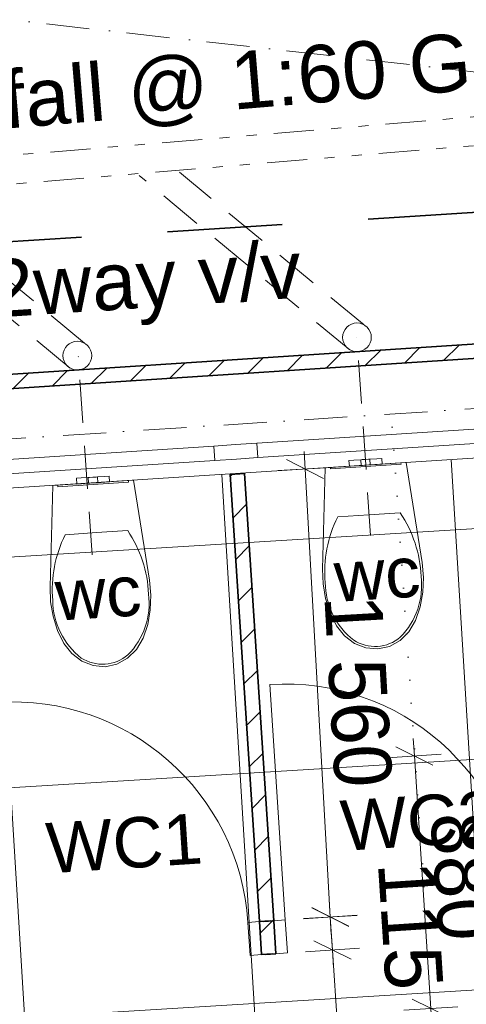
# Model space of a CAD drawing. Header units: millimetres. Extents: x -738537 to 1850049, y -250217 to 604013.
# Tile 106 of 204: x -134388 to -132834, y 87206 to 90628. Entities that reach past the tile are written whole.
import ezdxf

# ---------------------------------------------------------------- set-up
doc = ezdxf.new("R2010")
doc.units = ezdxf.units.MM
doc.header["$MEASUREMENT"] = 0
for name, pattern in [('Dense Dotted', [80, 0, -80]), ('Dot & Dashed', [280, 150, -60, 0, -70]), ('Hidden Line copy', [230, 150, -80]), ('Long Dashed', [700, 400, -300]), ('Triple Dashed', [390, 140, -60, 35, -60, 35, -60])]:
    doc.linetypes.add(name, pattern=pattern)
for name, color, linetype, lineweight in [('0_Pen_No__16', 8, 'Continuous', 20), ('A_FLOORS FINISH_Pen_No__128', 9, 'Continuous', 0), ('A_WALL LOAD_Pen_No__1', 214, 'Continuous', 35), ('A_WALL LOAD_Pen_No__3', 30, 'Continuous', 15), ('A_WALL LOAD_Pen_No__6', 7, 'Continuous', 5), ('B_FURN LOOSE_Pen_No__6', 7, 'Continuous', 5), ('C-GRID _Pen_No__5', 4, 'Continuous', 5), ('C_DIMS - GA_Pen_No__6', 7, 'Continuous', 5), ('SEWER LINE_Pen_No__1', 214, 'Continuous', 35), ('SEWER LINE_Pen_No__6', 7, 'Continuous', 5)]:
    doc.layers.add(name, color=color, linetype=linetype, lineweight=lineweight)
for name, color, linetype, lineweight, true_color in [('0_Pen_No__7', 7, 'Continuous', 5, 0x9f07ff), ('A_WALL LOAD_Pen_No__7', 7, 'Continuous', 5, 0x9f07ff), ('SEWER LINE_Pen_No__10', 7, 'Continuous', 20, 0x996633)]:
    doc.layers.add(name, color=color, linetype=linetype, lineweight=lineweight, true_color=true_color)
doc.layers.add('B_FURN LOOSE', color=7, linetype='Continuous')
doc.layers.add('C_DIMS - GA', color=7, linetype='Continuous')
doc.styles.add('GENERATED_STYLE_1', font='GOTHIC.TTF')
doc.styles.add('GENERATED_STYLE_2', font='arial.ttf')
doc.dimstyles.new('GENERATED_STYLE__1', dxfattribs={"dimtxt": 200, "dimasz": 95, "dimexe": 0.18, "dimexo": 90000, "dimgap": 0.09, "dimtad": 1, "dimdec": 0, "dimzin": 0, "dimdsep": 46, "dimtxsty": 'GENERATED_STYLE_1', "dimblk": 'ARROWHEAD_2', "dimblk1": 'ARROWHEAD_2', "dimblk2": 'ARROWHEAD_2', "dimcen": 0.09, "dimclrd": 7, "dimclre": 7, "dimclrt": 7, "dimadec": 0, "dimazin": 0, "dimtfac": 1, "dimtdec": 4, "dimtmove": 0, "dimatfit": 3, "dimfxl": 1, "dimtolj": 1, "dimtzin": 0, "dimarcsym": 0})
doc.dimstyles.new('GENERATED_STYLE__3', dxfattribs={"dimtxt": 200, "dimasz": 95, "dimexe": 0.18, "dimexo": 90000, "dimgap": 0.09, "dimtad": 1, "dimdec": 0, "dimzin": 0, "dimdsep": 46, "dimtxsty": 'GENERATED_STYLE_1', "dimblk": 'ARROWHEAD_2', "dimblk1": 'ARROWHEAD_2', "dimblk2": 'ARROWHEAD_2', "dimcen": 0.09, "dimclrd": 7, "dimclre": 7, "dimclrt": 7, "dimadec": 0, "dimazin": 0, "dimtfac": 1, "dimtdec": 4, "dimtmove": 2, "dimatfit": 3, "dimfxl": 1, "dimtolj": 1, "dimtzin": 0, "dimarcsym": 0})

# ---------------------------------------------------------------- blocks, each defined once
blk = doc.blocks.new('*D244')
at = {"layer": 'C_DIMS - GA_Pen_No__6', "color": 7, "linetype": 'Continuous', "lineweight": 5, "transparency": 16777216}
for p, q in [((-132887, 91855.5), (-132874.8, 91668.4)), ((-132777.3, 91862.7), (-132765, 91675.6)), ((-132849, 91826.7), (-132912.9, 91697.2)), ((-132803.1, 91704.4), (-132739.2, 91833.8)), ((-132771.2, 91769.1), (-132880.9, 91761.9)), ((-132710.2, 91773.1), (-132771.2, 91769.1)), ((-132880.9, 91761.9), (-132941.9, 91758))]:
    blk.add_line(p, q, dxfattribs=at)
at = {"layer": 'C_DIMS - GA_Pen_No__6', "color": 7, "lineweight": 5, "transparency": 16777216, "insert": (-133070.2, 91901.2), "char_height": 200, "attachment_point": 7, "rotation": 3.7408, "style": 'GENERATED_STYLE_1'}
blk.add_mtext('\\A1;{\\pql;\\fCentury Gothic|b0|i0|c0|p34;110}', dxfattribs=at)
blk = doc.blocks.new('ARROWHEAD_2')
at = {"color": 0, "linetype": 'Continuous', "lineweight": 0}
for p, q in [((-0.378, -0.655), (0.378, 0.655)), ((0, 0), (-1, 0))]:
    blk.add_line(p, q, dxfattribs=at)
blk = doc.blocks.new('*D247')
at = {"layer": 'C_DIMS - GA_Pen_No__6', "color": 7, "linetype": 'Continuous', "lineweight": 5, "transparency": 16777216}
for p, q in [((-133015, 88068.8), (-133019, 88129.8)), ((-132921.5, 88075), (-133108.6, 88062.7)), ((-132950.3, 88036.9), (-133079.7, 88100.8)), ((-132957.6, 87191.1), (-133015, 88068.8)), ((-133022.3, 87223), (-132892.9, 87159.2)), ((-132864.1, 87197.2), (-133051.2, 87185)), ((-132953.6, 87130.1), (-132957.6, 87191.1))]:
    blk.add_line(p, q, dxfattribs=at)
at = {"layer": 'C_DIMS - GA_Pen_No__6', "color": 7, "lineweight": 5, "transparency": 16777216, "insert": (-132961.7, 87866.4), "char_height": 200, "attachment_point": 7, "rotation": 273.7408, "style": 'GENERATED_STYLE_1'}
blk.add_mtext('\\A1;{\\pql;\\fCentury Gothic|b0|i0|c0|p34;880}', dxfattribs=at)
blk = doc.blocks.new('WC 24[25]', base_point=(-133184.2, 89079.6))
at = {"layer": 'B_FURN LOOSE_Pen_No__6', "color": 7, "linetype": 'Continuous', "lineweight": 5}
for p, q in [((-133201.5, 89098.5), (-133225.7, 89097)), ((-133196.8, 89098.9), (-133201.5, 89098.5)), ((-133200.2, 89078.6), (-133201.5, 89098.5)), ((-133185.5, 89099.6), (-133196.8, 89098.9)), ((-133174.2, 89100.3), (-133185.5, 89099.6)), ((-133169.5, 89100.6), (-133174.2, 89100.3)), ((-133145.3, 89102.2), (-133169.5, 89100.6)), ((-133168.2, 89080.7), (-133169.5, 89100.6)), ((-133128.6, 89103.3), (-133145.3, 89102.2)), ((-133127.3, 89083.4), (-133128.6, 89103.3)), ((-133225.7, 89097), (-133242.4, 89095.9)), ((-133241.1, 89075.9), (-133242.4, 89095.9)), ((-133224.4, 89077), (-133241.1, 89075.9)), ((-133200.2, 89078.6), (-133224.4, 89077)), ((-133195.5, 89078.9), (-133200.2, 89078.6)), ((-133184.2, 89079.6), (-133195.5, 89078.9)), ((-133172.9, 89080.4), (-133184.2, 89079.6)), ((-133168.2, 89080.7), (-133172.9, 89080.4)), ((-133144, 89082.3), (-133168.2, 89080.7)), ((-133127.3, 89083.4), (-133144, 89082.3)), ((-133281.6, 88899.8), (-133172.9, 88907)), ((-133172.9, 88907), (-133064.2, 88914.1))]:
    blk.add_line(p, q, dxfattribs=at)
at = {"layer": 'B_FURN LOOSE_Pen_No__6', "color": 7, "linetype": 'Continuous', "lineweight": 5, "flags": 128}
for points in [[(-132985.5, 88638.2), (-132994.7, 88587.8), (-133010.6, 88539.7), (-133033.7, 88500.9), (-133064.8, 88470.3), (-133101.9, 88449.9), (-133142.4, 88441), (-133183.8, 88444.5), (-133223.2, 88459.9), (-133258, 88486.2), (-133286, 88521.7), (-133308, 88567.3), (-133323.7, 88616.1), (-133332.5, 88667), (-133334.3, 88718.7), (-133324.9, 89070.4), (-133043.5, 89088.8), (-132988.3, 88741.3), (-132983.4, 88689.8)], [(-133306.9, 89071.6), (-133061.4, 89087.7), (-133061.1, 89082.7), (-133306.6, 89066.6)]]:
    blk.add_lwpolyline(points, close=True, dxfattribs=at)
at = {"layer": 'B_FURN LOOSE_Pen_No__6', "color": 7, "linetype": 'Continuous', "lineweight": 5}
for centre, major_axis, start_param, end_param in [((-132901.3, 88709.4), (-27.8, 424.6), 1.041394, 1.594414), ((-133416.4, 88675.7), (-27.8, 424.6), 4.688773, 5.241794), ((-133246.5, 88662.4), (-16.8, 256.5), 3.867532, 4.76812), ((-133068, 88674), (-16.8, 256.5), 1.515069, 2.415657), ((-133152.8, 88587.9), (-9, 138.3), 3.147453, 3.774097), ((-133151.2, 88588), (-9, 138.3), 2.509088, 3.135732)]:
    blk.add_ellipse(centre, major_axis=major_axis, ratio=0.999377, start_param=start_param, end_param=end_param, dxfattribs=at)
blk = doc.blocks.new('WC 24[53]', base_point=(-134132.2, 89017.9))
at = {"layer": 'B_FURN LOOSE_Pen_No__6', "color": 7, "linetype": 'Continuous', "lineweight": 5}
for p, q in [((-134173.7, 89035.2), (-134190.4, 89034.1)), ((-134189.1, 89014.1), (-134190.4, 89034.1)), ((-134149.4, 89036.8), (-134173.7, 89035.2)), ((-134144.8, 89037.1), (-134149.4, 89036.8)), ((-134148.1, 89016.8), (-134149.4, 89036.8)), ((-134133.5, 89037.8), (-134144.8, 89037.1)), ((-134122.2, 89038.6), (-134133.5, 89037.8)), ((-134117.5, 89038.9), (-134122.2, 89038.6)), ((-134093.3, 89040.5), (-134117.5, 89038.9)), ((-134116.2, 89018.9), (-134117.5, 89038.9)), ((-134076.6, 89041.5), (-134093.3, 89040.5)), ((-134075.3, 89021.6), (-134076.6, 89041.5)), ((-134172.4, 89015.2), (-134189.1, 89014.1)), ((-134148.1, 89016.8), (-134172.4, 89015.2)), ((-134143.5, 89017.1), (-134148.1, 89016.8)), ((-134132.2, 89017.9), (-134143.5, 89017.1)), ((-134120.9, 89018.6), (-134132.2, 89017.9)), ((-134116.2, 89018.9), (-134120.9, 89018.6)), ((-134092, 89020.5), (-134116.2, 89018.9)), ((-134075.3, 89021.6), (-134092, 89020.5)), ((-134229.6, 88838.1), (-134120.9, 88845.2)), ((-134120.9, 88845.2), (-134012.2, 88852.3))]:
    blk.add_line(p, q, dxfattribs=at)
at = {"layer": 'B_FURN LOOSE_Pen_No__6', "color": 7, "linetype": 'Continuous', "lineweight": 5, "flags": 128}
for points in [[(-133933.5, 88576.5), (-133942.6, 88526), (-133958.6, 88477.9), (-133981.7, 88439.1), (-134012.8, 88408.5), (-134049.8, 88388.1), (-134090.4, 88379.2), (-134131.8, 88382.8), (-134171.2, 88398.2), (-134206, 88424.5), (-134234, 88459.9), (-134256, 88505.5), (-134271.6, 88554.4), (-134280.5, 88605.2), (-134282.3, 88656.9), (-134272.8, 89008.7), (-133991.5, 89027.1), (-133936.3, 88679.5), (-133931.4, 88628.1)], [(-134254.9, 89009.8), (-134009.4, 89025.9), (-134009.1, 89020.9), (-134254.6, 89004.8)]]:
    blk.add_lwpolyline(points, close=True, dxfattribs=at)
at = {"layer": 'B_FURN LOOSE_Pen_No__6', "color": 7, "linetype": 'Continuous', "lineweight": 5}
for centre, major_axis, start_param, end_param in [((-133849.3, 88647.6), (-27.8, 424.6), 1.041394, 1.594414), ((-134364.4, 88613.9), (-27.8, 424.6), 4.688773, 5.241794), ((-134194.5, 88600.6), (-16.8, 256.5), 3.867532, 4.76812), ((-134016, 88612.3), (-16.8, 256.5), 1.515069, 2.415657), ((-134100.8, 88526.1), (-9, 138.3), 3.147453, 3.774097), ((-134099.2, 88526.2), (-9, 138.3), 2.509088, 3.135732)]:
    blk.add_ellipse(centre, major_axis=major_axis, ratio=0.999377, start_param=start_param, end_param=end_param, dxfattribs=at)
blk = doc.blocks.new('*D419')
at = {"layer": 'C_DIMS - GA_Pen_No__6', "color": 7, "linetype": 'Continuous', "lineweight": 5, "transparency": 16777216}
for p, q in [((-129052.9, 93266.8), (-129065.6, 93453.9)), ((-129091, 93295.6), (-129027.5, 93425.2)), ((-142694.9, 92432), (-129059.2, 93360.4)), ((-129059.2, 93360.4), (-128998.2, 93364.5)), ((-142688.5, 92338.5), (-142701.3, 92525.5)), ((-142663.1, 92496.8), (-142726.6, 92367.2)), ((-142755.9, 92427.9), (-142694.9, 92432))]:
    blk.add_line(p, q, dxfattribs=at)
at = {"layer": 'C_DIMS - GA_Pen_No__6', "color": 7, "lineweight": 5, "transparency": 16777216, "insert": (-136308.9, 92906.9), "char_height": 200, "attachment_point": 7, "rotation": 3.8949, "style": 'GENERATED_STYLE_1'}
blk.add_mtext('\\A1;{\\pql;\\fCentury Gothic|b0|i0|c0|p34;13\xa0667}', dxfattribs=at)
blk = doc.blocks.new('*D445')
at = {"layer": 'C_DIMS - GA_Pen_No__6', "color": 7, "linetype": 'Continuous', "lineweight": 5, "transparency": 16777216}
for p, q in [((-133762.9, 91153.4), (-133826.4, 91023.8)), ((-133788.3, 90995.1), (-133801, 91182.1)), ((-134686.1, 90933.9), (-134698.8, 91121)), ((-134660.7, 91092.3), (-134724.2, 90962.7)), ((-134692.5, 91027.5), (-133794.6, 91088.6)), ((-133794.6, 91088.6), (-133744.7, 91092)), ((-134801.9, 91020), (-134692.5, 91027.5))]:
    blk.add_line(p, q, dxfattribs=at)
at = {"layer": 'C_DIMS - GA_Pen_No__6', "color": 7, "lineweight": 5, "transparency": 16777216, "char_height": 200, "attachment_point": 7, "rotation": 3.8949, "style": 'GENERATED_STYLE_1'}
for s, insert in [('\\A1;{\\pql;\\fCentury Gothic|b0|i0|c0|p34;50}', (-133943.9, 91349.1)), ('\\A1;{\\pql;\\fCentury Gothic|b0|i0|c0|p34;900}', (-134480.1, 91082))]:
    blk.add_mtext(s, dxfattribs=dict(at, insert=insert))
blk = doc.blocks.new('*D446')
at = {"layer": 'C_DIMS - GA_Pen_No__6', "color": 7, "linetype": 'Continuous', "lineweight": 5, "transparency": 16777216}
for p, q in [((-133738.4, 90998.5), (-133751.1, 91185.5)), ((-133762.9, 91153.4), (-133826.4, 91023.8)), ((-133713, 91156.8), (-133776.5, 91027.2)), ((-133744.7, 91092), (-132846.6, 91153.1)), ((-133794.6, 91088.6), (-133744.7, 91092))]:
    blk.add_line(p, q, dxfattribs=at)
blk = doc.blocks.new('*D447')
at = {"layer": 'C_DIMS - GA_Pen_No__6', "color": 7, "linetype": 'Continuous', "lineweight": 5, "transparency": 16777216}
for p, q in [((-132814.9, 91218), (-132878.4, 91088.3)), ((-133713, 91156.8), (-133776.5, 91027.2)), ((-133744.7, 91092), (-132846.6, 91153.1))]:
    blk.add_line(p, q, dxfattribs=at)
at = {"layer": 'C_DIMS - GA_Pen_No__6', "color": 7, "lineweight": 5, "transparency": 16777216, "char_height": 200, "attachment_point": 7, "rotation": 3.8949, "style": 'GENERATED_STYLE_1'}
for s, insert in [('\\A1;{\\pql;\\fCentury Gothic|b0|i0|c0|p34;900}', (-133532.2, 91146.6)), ('\\A1;{\\pql;\\fCentury Gothic|b0|i0|c0|p34;110}', (-133004.1, 90797.7))]:
    blk.add_mtext(s, dxfattribs=dict(at, insert=insert))
blk = doc.blocks.new('*D448')
at = {"layer": 'C_DIMS - GA_Pen_No__6', "color": 7, "linetype": 'Continuous', "lineweight": 5, "transparency": 16777216}
for p, q in [((-132730.5, 91067.1), (-132743.3, 91254.1)), ((-132840.3, 91059.6), (-132853, 91246.7)), ((-132705.1, 91225.4), (-132768.7, 91095.8)), ((-132736.9, 91160.6), (-131738.8, 91228.6)), ((-132814.9, 91218), (-132878.4, 91088.3)), ((-133744.7, 91092), (-132846.6, 91153.1)), ((-132846.6, 91153.1), (-132736.9, 91160.6))]:
    blk.add_line(p, q, dxfattribs=at)
blk = doc.blocks.new('*D464')
at = {"layer": 'C_DIMS - GA_Pen_No__6', "color": 7, "linetype": 'Continuous', "lineweight": 5, "transparency": 16777216}
for p, q in [((-132881.7, 91667.9), (-132894.4, 91855)), ((-132919.8, 91696.7), (-132856.3, 91826.3)), ((-134733.9, 91635.8), (-132888.1, 91761.5)), ((-132888.1, 91761.5), (-132827.1, 91765.6)), ((-134702.1, 91700.6), (-134765.6, 91571)), ((-134727.5, 91542.3), (-134740.2, 91729.3)), ((-134794.9, 91631.7), (-134733.9, 91635.8))]:
    blk.add_line(p, q, dxfattribs=at)
at = {"layer": 'C_DIMS - GA_Pen_No__6', "color": 7, "lineweight": 5, "transparency": 16777216, "insert": (-134164.9, 91714.6), "char_height": 200, "attachment_point": 7, "rotation": 3.8949, "style": 'GENERATED_STYLE_1'}
blk.add_mtext('\\A1;{\\pql;\\fCentury Gothic|b0|i0|c0|p34;1\xa0850}', dxfattribs=at)
blk = doc.blocks.new('*D480')
at = {"layer": 'C_DIMS - GA_Pen_No__6', "color": 7, "linetype": 'Continuous', "lineweight": 5, "transparency": 16777216}
for p, q in [((-133299.9, 87394.1), (-133303.9, 87455.1)), ((-133235.2, 87362.2), (-133364.6, 87426.1)), ((-133206.3, 87400.3), (-133393.4, 87388)), ((-133241.2, 86496.1), (-133299.9, 87394.1)), ((-133147.7, 86502.2), (-133334.8, 86489.9)), ((-133306, 86528), (-133176.5, 86464.1)), ((-133237.3, 86435.1), (-133241.2, 86496.1))]:
    blk.add_line(p, q, dxfattribs=at)
at = {"layer": 'C_DIMS - GA_Pen_No__6', "color": 7, "lineweight": 5, "transparency": 16777216, "insert": (-133245.9, 87181.6), "char_height": 200, "attachment_point": 7, "rotation": 273.7356, "style": 'GENERATED_STYLE_1'}
blk.add_mtext('\\A1;{\\pql;\\fCentury Gothic|b0|i0|c0|p34;900}', dxfattribs=at)
blk = doc.blocks.new('*D487')
at = {"layer": 'C_DIMS - GA_Pen_No__6', "color": 7, "linetype": 'Continuous', "lineweight": 5, "transparency": 16777216}
for p, q in [((-133311.4, 87570), (-133307.4, 87509)), ((-133242.7, 87477.1), (-133372.1, 87541)), ((-133400.9, 87502.9), (-133213.8, 87515.2)), ((-133307.4, 87509), (-133299.9, 87394.3)), ((-133364.6, 87426.2), (-133235.2, 87362.4)), ((-133393.4, 87388.2), (-133206.3, 87400.4)), ((-133299.9, 87394.3), (-133295.9, 87333.3))]:
    blk.add_line(p, q, dxfattribs=at)
at = {"layer": 'C_DIMS - GA_Pen_No__6', "color": 7, "lineweight": 5, "transparency": 16777216, "insert": (-133144.7, 87695.7), "char_height": 200, "attachment_point": 7, "rotation": 273.7421, "style": 'GENERATED_STYLE_1'}
blk.add_mtext('\\A1;{\\pql;\\fCentury Gothic|b0|i0|c0|p34;115}', dxfattribs=at)
blk = doc.blocks.new('*D488')
at = {"layer": 'C_DIMS - GA_Pen_No__6', "color": 7, "linetype": 'Continuous', "lineweight": 5, "transparency": 16777216}
for p, q in [((-133330.5, 89033.9), (-133459.3, 89098.9)), ((-133394.9, 89066.4), (-133398.3, 89127.5)), ((-133301.3, 89071.7), (-133488.5, 89061.2)), ((-133307.3, 87509.1), (-133394.9, 89066.4)), ((-133371.7, 87541.6), (-133242.8, 87476.5)), ((-133213.7, 87514.3), (-133400.9, 87503.8)), ((-133303.8, 87448), (-133307.3, 87509.1))]:
    blk.add_line(p, q, dxfattribs=at)
at = {"layer": 'C_DIMS - GA_Pen_No__6', "color": 7, "lineweight": 5, "transparency": 16777216, "insert": (-133330.9, 88622.7), "char_height": 200, "attachment_point": 7, "rotation": 273.2207, "style": 'GENERATED_STYLE_1'}
blk.add_mtext('\\A1;{\\pql;\\fCentury Gothic|b0|i0|c0|p34;1\xa0560}', dxfattribs=at)

msp = doc.modelspace()

# ---------------------------------------------------------------- hatches: boundary and pattern name
at = {"layer": '0_Pen_No__7', "linetype": 'Continuous', "lineweight": 5, "true_color": 0x000000}
h = msp.add_hatch(dxfattribs=at)
h.set_pattern_fill('ANSI31', color=18, scale=870, style=0)
h.paths.add_polyline_path([(-133503.9, 87496.2), (-133605.8, 89050.7), (-133655.7, 89047.4), (-133553.8, 87492.9)])
h = msp.add_hatch(dxfattribs=at)
h.set_pattern_fill('ANSI31', color=18, scale=870, style=0)
h.paths.add_polyline_path([(-133553.8, 87492.9), (-133546.3, 87378.2), (-133496.4, 87381.4), (-133503.9, 87496.2)])
at = {"layer": 'A_FLOORS FINISH_Pen_No__128', "linetype": 'Continuous', "lineweight": 0}
h = msp.add_hatch(dxfattribs=at)
h.set_pattern_fill('PATTERN__TILES_ANGLED', color=9, style=0, pattern_type=2)
h.set_pattern_definition([(93.5, (0, 0), (798.508, 48.839), []), (183.5, (0, 0), (-48.839, 798.508), [])])
h.paths.add_polyline_path([(-140002.9, 86020.3), (-142248.5, 85873.4), (-142248.4, 85872.5), (-143511.5, 85789.8), (-143266.4, 82184.5), (-142002.8, 82267.2), (-141905.8, 80776.2), (-141557.1, 80799.1), (-141547.2, 80651.5), (-131609.1, 81315.5), (-131736.9, 83164.9), (-130126.1, 83276.1), (-130293.6, 85526.6), (-129320.6, 85594.7), (-129432.8, 87311.3), (-132576.5, 87105.8), (-132707.7, 89111.3), (-140172.8, 88624.2)])
at = {"layer": 'A_WALL LOAD_Pen_No__7', "linetype": 'Continuous', "lineweight": 5, "true_color": 0x9f07ff}
h = msp.add_hatch(dxfattribs=at)
h.set_pattern_fill('HATCH__BRICK', color=190, style=0, pattern_type=2)
h.set_pattern_definition([(45, (0, 0), (-63.63961, 63.63961), [])])
h.paths.add_polyline_path([(-142096.8, 88844.2), (-132295.9, 89483.9), (-132299.2, 89533.8), (-142100.1, 88894.1)])

# ---------------------------------------------------------------- linework, layer by layer
at = {"layer": '0_Pen_No__16', "color": 8, "linetype": 'Dense Dotted', "lineweight": 20}
msp.add_line((-133091.8, 89211.9), (-132974.6, 87514.1), dxfattribs=at)
at = {"layer": 'A_WALL LOAD_Pen_No__1', "color": 214, "linetype": 'Continuous', "lineweight": 35}
for p, q in [((-133553.8, 87492.9), (-133516.9, 87495.3)), ((-133553.8, 87492.9), (-133516.9, 87495.3)), ((-133553.8, 87492.9), (-133516.9, 87495.3)), ((-133546.3, 87378.2), (-133553.8, 87492.9)), ((-133546.3, 87378.2), (-133553.8, 87492.9)), ((-133546.3, 87378.2), (-133553.8, 87492.9)), ((-133503.9, 87496.2), (-133540.8, 87493.8)), ((-133503.9, 87496.2), (-133540.8, 87493.8)), ((-133503.9, 87496.2), (-133540.8, 87493.8)), ((-133496.4, 87381.4), (-133503.9, 87496.2)), ((-133496.4, 87381.4), (-133503.9, 87496.2)), ((-133496.4, 87381.4), (-133503.9, 87496.2)), ((-133546.3, 87378.2), (-133509.4, 87380.6)), ((-133546.3, 87378.2), (-133509.4, 87380.6)), ((-133546.3, 87378.2), (-133509.4, 87380.6)), ((-133496.4, 87381.4), (-133533.3, 87379)), ((-133496.4, 87381.4), (-133533.3, 87379)), ((-133496.4, 87381.4), (-133533.3, 87379))]:
    msp.add_line(p, q, dxfattribs=at)
for points in [[(-132299.2, 89533.8), (-142100.1, 88894.1)], [(-142096.8, 88844.2), (-132295.9, 89483.9)], [(-133605.8, 89050.7), (-133655.7, 89047.4)], [(-133655.7, 89047.4), (-133553.8, 87492.9)], [(-133503.9, 87496.2), (-133605.8, 89050.7)], [(-133546.3, 87378.2), (-133496.4, 87381.4)]]:
    msp.add_lwpolyline(points, dxfattribs=at)
at = {"layer": 'A_WALL LOAD_Pen_No__3', "color": 30, "linetype": 'Continuous', "lineweight": 15}
msp.add_line((-134553.8, 88991.3), (-132707.6, 89111.3), dxfattribs=at)
for centre in [(-133464, 87498.8), (-134412, 87436.8)]:
    msp.add_arc(centre, 820, 3.7421, 93.7421, dxfattribs=at)
at = {"layer": 'A_WALL LOAD_Pen_No__6', "color": 7, "linetype": 'Continuous', "lineweight": 5}
for p, q in [((-133712.1, 89146.2), (-133637.2, 89151.1)), ((-133708.8, 89096.3), (-133712.1, 89146.2)), ((-133637.2, 89151.1), (-133562.4, 89155.9)), ((-133562.4, 89155.9), (-133559.1, 89106)), ((-133634, 89101.2), (-133708.8, 89096.3)), ((-133559.1, 89106), (-133634, 89101.2)), ((-133464, 87498.8), (-133517.5, 88317)), ((-133593.7, 87490.3), (-133553.8, 87492.9)), ((-133586.2, 87375.6), (-133593.7, 87490.3)), ((-133553.8, 87492.9), (-133546.3, 87378.2)), ((-133503.9, 87496.2), (-133464, 87498.8)), ((-133496.4, 87381.4), (-133503.9, 87496.2)), ((-133464, 87498.8), (-133456.5, 87384)), ((-133546.3, 87378.2), (-133586.2, 87375.6)), ((-133456.5, 87384), (-133496.4, 87381.4))]:
    msp.add_line(p, q, dxfattribs=at)
at = {"layer": 'A_WALL LOAD_Pen_No__7', "color": 190, "linetype": 'Continuous', "lineweight": 5, "true_color": 0x9f07ff}
for p, q in [((-133562.4, 89155.9), (-132788.9, 89206.2)), ((-134485.5, 89096), (-133712.1, 89146.2)), ((-132785.7, 89156.3), (-133559.1, 89106)), ((-133708.8, 89096.3), (-134482.2, 89046.1))]:
    msp.add_line(p, q, dxfattribs=at)
at = {"layer": 'C-GRID _Pen_No__5', "color": 4, "linetype": 'Dot & Dashed', "lineweight": 5}
for p, q in [((-89330, 85575.4), (-149233.3, 92287.7)), ((-146814.4, 88362), (-127388.6, 89629.8))]:
    msp.add_line(p, q, dxfattribs=at)
at = {"layer": 'SEWER LINE_Pen_No__1', "color": 214, "linetype": 'Long Dashed', "lineweight": 35}
msp.add_lwpolyline([(-130664.6, 77752.1), (-142178.6, 77005), (-142956.1, 89320.7), (-129328.5, 90176.6)], dxfattribs=at)
at = {"layer": 'SEWER LINE_Pen_No__10', "color": 25, "linetype": 'Triple Dashed', "lineweight": 20, "true_color": 0x996633}
for p, q in [((-144386.1, 89328.5), (-130979.6, 90442.6)), ((-144409.4, 89226.1), (-130977.8, 90342.6))]:
    msp.add_line(p, q, dxfattribs=at)
at = {"layer": 'SEWER LINE_Pen_No__10', "color": 25, "linetype": 'Hidden Line copy', "lineweight": 20, "true_color": 0x996633}
for p, q in [((-133190, 89567.5), (-133832.2, 90098.7)), ((-133239.5, 89480.5), (-133972.6, 90087)), ((-134212.1, 89417.1), (-134945.3, 90023.5)), ((-134162.6, 89504), (-134804.8, 90035.2)), ((-133167.2, 88834.9), (-133214.7, 89524)), ((-134136.3, 88768), (-134183.9, 89457.1))]:
    msp.add_line(p, q, dxfattribs=at)
at = {"layer": 'SEWER LINE_Pen_No__10', "color": 25, "linetype": 'Continuous', "lineweight": 20, "true_color": 0x996633}
for centre in [(-133214.7, 89524), (-134187.4, 89460.5)]:
    msp.add_circle(centre, 50, dxfattribs=at)

# ---------------------------------------------------------------- block references
at = {"layer": 'B_FURN LOOSE', "color": 5, "linetype": 'Continuous', "lineweight": 5}
for name, p in [('WC 24[25]', (-133184.2, 89079.6)), ('WC 24[53]', (-134132.2, 89017.9))]:
    msp.add_blockref(name, p, dxfattribs=at)

# ---------------------------------------------------------------- texts
at = {"layer": 'SEWER LINE_Pen_No__6', "color": 7, "linetype": 'Continuous', "lineweight": 5, "style": 'GENERATED_STYLE_2'}
for s, insert, char_height, attachment_point, rotation in [('\\A1;{\\pql;\\fArial|b0|i0|c0|p34;100\\fArial|b0|i0|c0|p34;Ø upvc Sewer Pipe Laid to fall @ 1:60 Gradient }', (-138282.8, 90000), 200, 4, 4.7505), ('\\A1;{\\pqc;\\fArial|b0|i0|c0|p34;2way v/v}', (-133950.3, 89696.9), 200, 5, 3.7342), ('\\A1;{\\pqc;\\fArial|b0|i0|c0|p34;wc}', (-133144.6, 88700.1), 175, 5, 3.7342), ('\\A1;{\\pqc;\\fArial|b0|i0|c0|p34;wc}', (-134115.2, 88634.8), 175, 5, 3.7342), ('\\A1;{\\pqc;\\fArial|b0|i0|c0|p34;WC\\fArial|b0|i0|c0|p34;2}', (-133000.2, 87842.3), 175, 5, 3.7342), ('\\A1;{\\pqc;\\fArial|b0|i0|c0|p34;WC1}', (-134024.1, 87764.3), 175, 5, 3.7342)]:
    msp.add_mtext(s, dxfattribs=dict(at, insert=insert, char_height=char_height, attachment_point=attachment_point, rotation=rotation))

# ---------------------------------------------------------------- dimensions: what is measured, and where the dimension line sits
at = {"layer": 'C_DIMS - GA', "color": 7, "linetype": 'Continuous', "lineweight": 5}
for base, p1, p2, angle, dimstyle, picture, middle, turn in [((-129059.2, 93360.4), (-142415.7, 88330.9), (-128810.7, 89710.2), 3.8949, 'GENERATED_STYLE__1', '*D419', (-135896.9, 93035.2), 3.8949), ((-132888.1, 91761.5), (-134553.8, 88991.3), (-132707.5, 89109), 3.8949, 'GENERATED_STYLE__1', '*D464', (-133828.9, 91837.7), 3.8949), ((-132880.9, 91761.9), (-132532.2, 88114.5), (-132642, 88107.4), 183.7408, 'GENERATED_STYLE__3', '*D244', (-132848.5, 92015.9), 3.7408), ((-133794.6, 91088.6), (-134553.8, 88991.3), (-133655.7, 89047.4), 3.8949, 'GENERATED_STYLE__1', '*D445', (-134258.7, 91197.3), 3.8949), ((-133744.7, 91092), (-133655.7, 89047.4), (-133605.8, 89050.7), 3.8949, 'GENERATED_STYLE__1', '*D446', (-133798.6, 91459.2), 3.8949), ((-132846.6, 91153.1), (-133605.8, 89050.7), (-132707.5, 89109), 3.8949, 'GENERATED_STYLE__1', '*D447', (-133310.8, 91261.9), 3.8949), ((-132736.9, 91160.6), (-132707.5, 89109), (-132597.7, 89116.1), 3.8949, 'GENERATED_STYLE__3', '*D448', (-132782.7, 90913), 3.8949), ((-133394.9, 89066.4), (-133307.4, 87509), (-133394.2, 89066.5), 93.2207, 'GENERATED_STYLE__3', '*D488', (-133211.8, 88285.3), 273.2207), ((-133015, 88068.8), (-132473.9, 87222.7), (-132531.3, 88100.5), 93.7408, 'GENERATED_STYLE__1', '*D247', (-132847, 87644.7), 273.7408), ((-133299.9, 87394.3), (-133583.9, 87491), (-133576.4, 87376.2), 273.7421, 'GENERATED_STYLE__3', '*D487', (-133030, 87474), 273.7421), ((-133299.9, 87394.1), (-135577, 86343.5), (-134554.3, 87312.2), 93.7356, 'GENERATED_STYLE__1', '*D480', (-133131.2, 86959.9), 273.7356)]:
    dim = msp.add_linear_dim(base=base, p1=p1, p2=p2, angle=angle, dimstyle=dimstyle, dxfattribs=at)
    dim.commit()
    dim.dimension.update_dxf_attribs({"geometry": picture, "text_midpoint": middle, "dimtype": 160, "text_rotation": turn})

doc.saveas('drawing.dxf')
